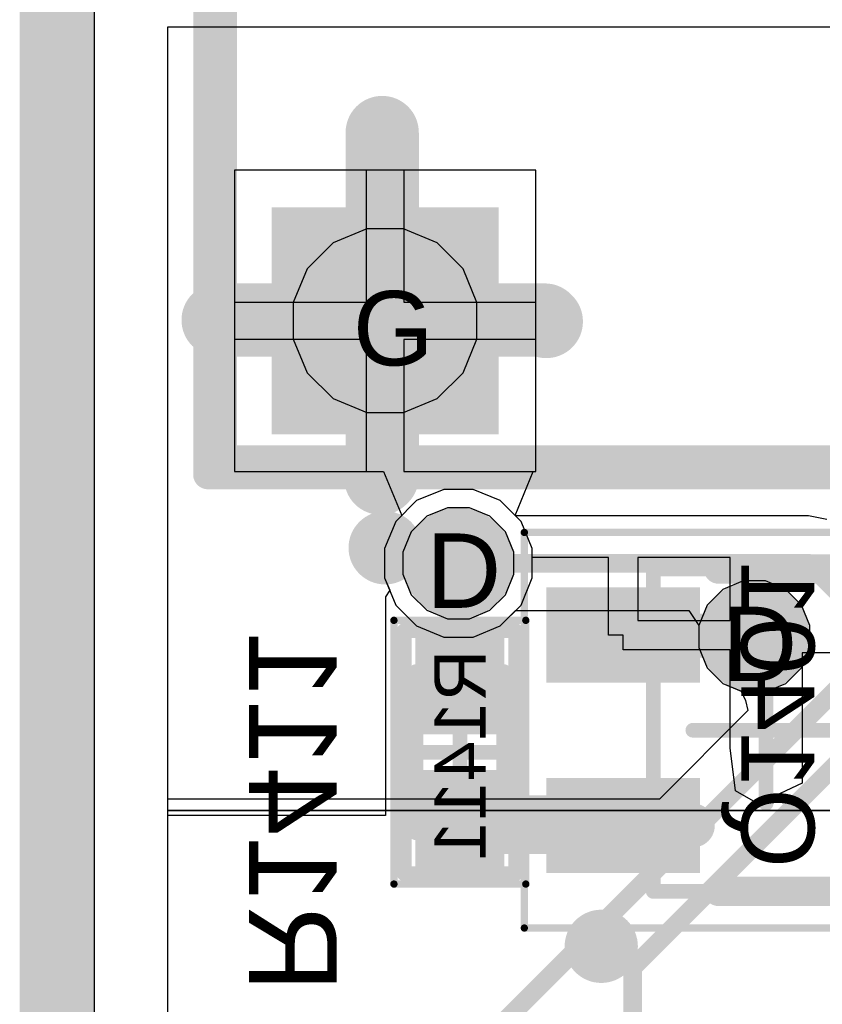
# Model space of a CAD drawing. Header units: inches. Extents: x -6 to 11.2, y -2.2 to 8.3.
# Tile 25 of 256: x -0.01 to 0.206, y 1.541 to 1.806. Entities that reach past the tile are written whole.
import ezdxf

# ---------------------------------------------------------------- set-up
doc = ezdxf.new("R2010")
doc.units = ezdxf.units.IN
doc.header["$MEASUREMENT"] = 0
for name, color, linetype in [('Board Layer Stack Bottom Overlay', 54, 'Continuous'), ('Board Layer Stack Bottom Solder', 6, 'Continuous'), ('Board Outline', 76, 'Continuous'), ('Bottom Assembly', 56, 'Continuous'), ('Bottom Comp Body -Top13)-Comp Body -Bot14)', 56, 'Continuous'), ('Bottom Comp Outline -Top11)-Comp Outline -Bot12)', 56, 'Continuous'), ('Bottom Courtyard -Top15)-Courtyard -Bot16)', 56, 'Continuous'), ('Bottom Paste', 16, 'Continuous'), ('Drill Drawing', 1, 'Continuous'), ('Layer  6- Inner', 156, 'Continuous'), ('Layer 1- Top', 1, 'Continuous'), ('Layer 2- GND', 16, 'Continuous'), ('Layer 3- Inner', 16, 'Continuous'), ('Layer 4- Inner', 76, 'Continuous'), ('Layer 5- Inner', 90, 'Continuous'), ('Layer 7- PWR', 76, 'Continuous'), ('Layer 8- Bottom', 5, 'Continuous'), ('Multi-Layer', 9, 'Continuous'), ('Pad Holes', 156, 'Continuous'), ('Top Solder', 216, 'Continuous'), ('Via Holes', 16, 'Continuous')]:
    doc.layers.add(name, color=color, linetype=linetype)
doc.styles.add('Arial', font='txt', dxfattribs={"height": 0.2})

# ---------------------------------------------------------------- blocks, each defined once
blk = doc.blocks.new('L15002_035_B_45')
at = {"layer": 'Board Layer Stack Bottom Solder'}
for points in [[(-0.03376, 0.01197), (-0.00482, 0.01197), (-0.00482, -0.01197), (-0.03376, -0.01197)], [(0.00482, 0.01197), (0.03376, 0.01197), (0.03376, -0.01197), (0.00482, -0.01197)]]:
    blk.add_hatch(color=6, dxfattribs=at).paths.add_polyline_path(points)
at = {"layer": 'Bottom Paste'}
for points in [[(-0.03179, 0.01), (-0.00679, 0.01), (-0.00679, -0.01), (-0.03179, -0.01)], [(0.00679, 0.01), (0.03179, 0.01), (0.03179, -0.01), (0.00679, -0.01)]]:
    blk.add_hatch(color=16, dxfattribs=at).paths.add_polyline_path(points)
at = {"layer": 'Layer 8- Bottom'}
for points in [[(-0.03179, 0.01), (-0.00679, 0.01), (-0.00679, -0.01), (-0.03179, -0.01)], [(0.00679, 0.01), (0.03179, 0.01), (0.03179, -0.01), (0.00679, -0.01)]]:
    blk.add_hatch(color=7, dxfattribs=at).paths.add_polyline_path(points)
at = {"layer": 'Board Layer Stack Bottom Overlay'}
for points in [[(0.01988, 0.01614, 0.00394, 0.00394, 0), (-0.0187, 0.01614, 0.00394, 0.00394, 0)], [(0.01988, -0.01614, 0.00394, 0.00394, 0), (-0.0187, -0.01614, 0.00394, 0.00394, 0)]]:
    blk.add_lwpolyline(points, format="xyseb", dxfattribs=at)
for points in [[(-0.01969, 0.01614, 0.00197, 0.00197, 1), (-0.01772, 0.01614, 0.00197, 0.00197, 1)], [(0.0189, 0.01614, 0.00197, 0.00197, 1), (0.02087, 0.01614, 0.00197, 0.00197, 1)], [(-0.01969, -0.01614, 0.00197, 0.00197, 1), (-0.01772, -0.01614, 0.00197, 0.00197, 1)], [(0.0189, -0.01614, 0.00197, 0.00197, 1), (0.02087, -0.01614, 0.00197, 0.00197, 1)]]:
    blk.add_lwpolyline(points, format="xyseb", close=True, dxfattribs=at)
at = {"layer": 'Bottom Comp Body -Top13)-Comp Body -Bot14)'}
for points in [[(-0.02165, -0.01181, 0.00394, 0.00394, 0), (-0.02165, 0.01181, 0.00394, 0.00394, 0)], [(0.02165, 0.01181, 0.00394, 0.00394, 0), (-0.02165, 0.01181, 0.00394, 0.00394, 0)], [(0.02165, -0.01181, 0.00394, 0.00394, 0), (0.02165, 0.01181, 0.00394, 0.00394, 0)], [(0.02165, -0.01181, 0.00394, 0.00394, 0), (-0.02165, -0.01181, 0.00394, 0.00394, 0)]]:
    blk.add_lwpolyline(points, format="xyseb", dxfattribs=at)
for points in [[(-0.02264, 0.01181, 0.00197, 0.00197, 1), (-0.02067, 0.01181, 0.00197, 0.00197, 1)], [(-0.02264, 0.01181, 0.00197, 0.00197, 1), (-0.02067, 0.01181, 0.00197, 0.00197, 1)], [(0.02067, 0.01181, 0.00197, 0.00197, 1), (0.02264, 0.01181, 0.00197, 0.00197, 1)], [(0.02067, 0.01181, 0.00197, 0.00197, 1), (0.02264, 0.01181, 0.00197, 0.00197, 1)], [(-0.02264, -0.01181, 0.00197, 0.00197, 1), (-0.02067, -0.01181, 0.00197, 0.00197, 1)], [(-0.02264, -0.01181, 0.00197, 0.00197, 1), (-0.02067, -0.01181, 0.00197, 0.00197, 1)], [(0.02067, -0.01181, 0.00197, 0.00197, 1), (0.02264, -0.01181, 0.00197, 0.00197, 1)], [(0.02067, -0.01181, 0.00197, 0.00197, 1), (0.02264, -0.01181, 0.00197, 0.00197, 1)]]:
    blk.add_lwpolyline(points, format="xyseb", close=True, dxfattribs=at)
at = {"layer": 'Bottom Comp Outline -Top11)-Comp Outline -Bot12)'}
for points in [[(-0.03268, -0.01496, 0.00394, 0.00394, 0), (-0.03268, 0.01496, 0.00394, 0.00394, 0)], [(0.03268, 0.01496, 0.00394, 0.00394, 0), (-0.03268, 0.01496, 0.00394, 0.00394, 0)], [(0.03268, -0.01496, 0.00394, 0.00394, 0), (0.03268, 0.01496, 0.00394, 0.00394, 0)], [(0.03268, -0.01496, 0.00394, 0.00394, 0), (-0.03268, -0.01496, 0.00394, 0.00394, 0)]]:
    blk.add_lwpolyline(points, format="xyseb", dxfattribs=at)
for points in [[(-0.03366, 0.01496, 0.00197, 0.00197, 1), (-0.03169, 0.01496, 0.00197, 0.00197, 1)], [(-0.03366, 0.01496, 0.00197, 0.00197, 1), (-0.03169, 0.01496, 0.00197, 0.00197, 1)], [(0.03169, 0.01496, 0.00197, 0.00197, 1), (0.03366, 0.01496, 0.00197, 0.00197, 1)], [(0.03169, 0.01496, 0.00197, 0.00197, 1), (0.03366, 0.01496, 0.00197, 0.00197, 1)], [(-0.03366, -0.01496, 0.00197, 0.00197, 1), (-0.03169, -0.01496, 0.00197, 0.00197, 1)], [(-0.03366, -0.01496, 0.00197, 0.00197, 1), (-0.03169, -0.01496, 0.00197, 0.00197, 1)], [(0.03169, -0.01496, 0.00197, 0.00197, 1), (0.03366, -0.01496, 0.00197, 0.00197, 1)], [(0.03169, -0.01496, 0.00197, 0.00197, 1), (0.03366, -0.01496, 0.00197, 0.00197, 1)]]:
    blk.add_lwpolyline(points, format="xyseb", close=True, dxfattribs=at)
at = {"layer": 'Bottom Courtyard -Top15)-Courtyard -Bot16)'}
for points in [[(0.03543, 0.01772, 0.00197, 0.00197, 0), (-0.03543, 0.01772, 0.00197, 0.00197, 0)], [(-0.03543, -0.01772, 0.00197, 0.00197, 0), (-0.03543, 0.01772, 0.00197, 0.00197, 0)], [(0.03543, -0.01772, 0.00197, 0.00197, 0), (0.03543, 0.01772, 0.00197, 0.00197, 0)], [(0, -0.01181, 0.00394, 0.00394, 0), (0, 0.01181, 0.00394, 0.00394, 0)], [(0.01181, 0, 0.00394, 0.00394, 0), (-0.01181, 0, 0.00394, 0.00394, 0)], [(0.03543, -0.01772, 0.00197, 0.00197, 0), (-0.03543, -0.01772, 0.00197, 0.00197, 0)]]:
    blk.add_lwpolyline(points, format="xyseb", dxfattribs=at)
for points in [[(-0.03593, 0.01772, 0.000984, 0.000984, 1), (-0.03494, 0.01772, 0.000984, 0.000984, 1)], [(-0.03593, 0.01772, 0.000984, 0.000984, 1), (-0.03494, 0.01772, 0.000984, 0.000984, 1)], [(0.03494, 0.01772, 0.000984, 0.000984, 1), (0.03593, 0.01772, 0.000984, 0.000984, 1)], [(0.03494, 0.01772, 0.000984, 0.000984, 1), (0.03593, 0.01772, 0.000984, 0.000984, 1)], [(-0.00098, 0.01181, 0.00197, 0.00197, 1), (0.00098, 0.01181, 0.00197, 0.00197, 1)], [(-0.0128, 0, 0.00197, 0.00197, 1), (-0.01083, 0, 0.00197, 0.00197, 1)], [(0.01083, 0, 0.00197, 0.00197, 1), (0.0128, 0, 0.00197, 0.00197, 1)], [(-0.00098, -0.01181, 0.00197, 0.00197, 1), (0.00098, -0.01181, 0.00197, 0.00197, 1)], [(-0.03593, -0.01772, 0.000984, 0.000984, 1), (-0.03494, -0.01772, 0.000984, 0.000984, 1)], [(-0.03593, -0.01772, 0.000984, 0.000984, 1), (-0.03494, -0.01772, 0.000984, 0.000984, 1)], [(0.03494, -0.01772, 0.000984, 0.000984, 1), (0.03593, -0.01772, 0.000984, 0.000984, 1)], [(0.03494, -0.01772, 0.000984, 0.000984, 1), (0.03593, -0.01772, 0.000984, 0.000984, 1)]]:
    blk.add_lwpolyline(points, format="xyseb", close=True, dxfattribs=at)
at = {"layer": 'Bottom Comp Outline -Top11)-Comp Outline -Bot12)', "style": 'Arial', "text_generation_flag": 2}
blk.add_text('R1411', height=0.01378, rotation=-180, dxfattribs=at).set_placement((-0.02755, 0.00689))
blk = doc.blocks.new('SOT65P220X100_3F_B_298')
at = {"layer": 'Board Layer Stack Bottom Solder'}
for points in [[(-0.01772, 0.03839), (-0.01772, 0.0128), (-0.05906, 0.0128), (-0.05906, 0.03839)], [(0.05906, 0.0128), (0.05906, -0.0128), (0.01772, -0.0128), (0.01772, 0.0128)], [(-0.01772, -0.0128), (-0.01772, -0.03839), (-0.05906, -0.03839), (-0.05906, -0.0128)]]:
    blk.add_hatch(color=6, dxfattribs=at).paths.add_polyline_path(points)
at = {"layer": 'Bottom Paste'}
for points in [[(-0.01969, 0.03642), (-0.01969, 0.01476), (-0.05709, 0.01476), (-0.05709, 0.03642)], [(0.05709, 0.01083), (0.05709, -0.01083), (0.01969, -0.01083), (0.01969, 0.01083)], [(-0.01969, -0.01476), (-0.01969, -0.03642), (-0.05709, -0.03642), (-0.05709, -0.01476)]]:
    blk.add_hatch(color=16, dxfattribs=at).paths.add_polyline_path(points)
at = {"layer": 'Layer 8- Bottom'}
for points in [[(-0.01969, 0.03642), (-0.01969, 0.01476), (-0.05709, 0.01476), (-0.05709, 0.03642)], [(0.05709, 0.01083), (0.05709, -0.01083), (0.01969, -0.01083), (0.01969, 0.01083)], [(-0.01969, -0.01476), (-0.01969, -0.03642), (-0.05709, -0.03642), (-0.05709, -0.01476)]]:
    blk.add_hatch(color=7, dxfattribs=at).paths.add_polyline_path(points)
at = {"layer": 'Board Layer Stack Bottom Overlay'}
for points in [[(-0.0128, 0.04331, 0.00787, 0.00787, 0), (0.02657, 0.04331, 0.00787, 0.00787, 0)], [(0.02657, 0.02657, 0.00787, 0.00787, 0), (0.02657, 0.04331, 0.00787, 0.00787, 0)], [(0.02657, -0.04331, 0.00787, 0.00787, 0), (0.02657, -0.02657, 0.00787, 0.00787, 0)], [(-0.0128, -0.04331, 0.00787, 0.00787, 0), (0.02657, -0.04331, 0.00787, 0.00787, 0)]]:
    blk.add_lwpolyline(points, format="xyseb", dxfattribs=at)
for points in [[(-0.01476, 0.04331, 0.00394, 0.00394, 1), (-0.01083, 0.04331, 0.00394, 0.00394, 1)], [(0.02461, 0.04331, 0.00394, 0.00394, 1), (0.02854, 0.04331, 0.00394, 0.00394, 1)], [(0.02461, 0.04331, 0.00394, 0.00394, 1), (0.02854, 0.04331, 0.00394, 0.00394, 1)], [(0.02461, 0.02657, 0.00394, 0.00394, 1), (0.02854, 0.02657, 0.00394, 0.00394, 1)], [(0.02461, -0.02657, 0.00394, 0.00394, 1), (0.02854, -0.02657, 0.00394, 0.00394, 1)], [(-0.01476, -0.04331, 0.00394, 0.00394, 1), (-0.01083, -0.04331, 0.00394, 0.00394, 1)], [(0.02461, -0.04331, 0.00394, 0.00394, 1), (0.02854, -0.04331, 0.00394, 0.00394, 1)], [(0.02461, -0.04331, 0.00394, 0.00394, 1), (0.02854, -0.04331, 0.00394, 0.00394, 1)], [(-0.03937, -0.05807, 0.00984, 0.00984, 1), (-0.04921, -0.05807, 0.00984, 0.00984, 1)], [(-0.05167, -0.05807, 0.00492, 0.00492, 1), (-0.04675, -0.05807, 0.00492, 0.00492, 1)], [(-0.04183, -0.05807, 0.00492, 0.00492, 1), (-0.03691, -0.05807, 0.00492, 0.00492, 1)]]:
    blk.add_lwpolyline(points, format="xyseb", close=True, dxfattribs=at)
at = {"layer": 'Bottom Comp Outline -Top11)-Comp Outline -Bot12)'}
for points in [[(-0.03032, 0.04331, 0.00394, 0.00394, 0), (0.03032, 0.04331, 0.00394, 0.00394, 0)], [(-0.03032, -0.04331, 0.00394, 0.00394, 0), (-0.03032, 0.04331, 0.00394, 0.00394, 0)], [(0.03032, -0.04331, 0.00394, 0.00394, 0), (0.03032, 0.04331, 0.00394, 0.00394, 0)], [(-0.04606, 0.0189, 0.00394, 0.00394, 0), (-0.04606, 0.03228, 0.00394, 0.00394, 0)], [(-0.04606, 0.03228, 0.00394, 0.00394, 0), (-0.03032, 0.03228, 0.00394, 0.00394, 0)], [(-0.04606, 0.0189, 0.00394, 0.00394, 0), (-0.03032, 0.0189, 0.00394, 0.00394, 0)], [(0.03032, 0.00669, 0.00394, 0.00394, 0), (0.04606, 0.00669, 0.00394, 0.00394, 0)], [(0.04606, -0.00669, 0.00394, 0.00394, 0), (0.04606, 0.00669, 0.00394, 0.00394, 0)], [(0.03032, -0.00669, 0.00394, 0.00394, 0), (0.04606, -0.00669, 0.00394, 0.00394, 0)], [(-0.04606, -0.0189, 0.00394, 0.00394, 0), (-0.03032, -0.0189, 0.00394, 0.00394, 0)], [(-0.04606, -0.03228, 0.00394, 0.00394, 0), (-0.04606, -0.0189, 0.00394, 0.00394, 0)], [(-0.04606, -0.03228, 0.00394, 0.00394, 0), (-0.03032, -0.03228, 0.00394, 0.00394, 0)], [(-0.03032, -0.04331, 0.00394, 0.00394, 0), (0.03032, -0.04331, 0.00394, 0.00394, 0)]]:
    blk.add_lwpolyline(points, format="xyseb", dxfattribs=at)
for points in [[(-0.0313, 0.04331, 0.00197, 0.00197, 1), (-0.02933, 0.04331, 0.00197, 0.00197, 1)], [(-0.0313, 0.04331, 0.00197, 0.00197, 1), (-0.02933, 0.04331, 0.00197, 0.00197, 1)], [(0.02933, 0.04331, 0.00197, 0.00197, 1), (0.0313, 0.04331, 0.00197, 0.00197, 1)], [(0.02933, 0.04331, 0.00197, 0.00197, 1), (0.0313, 0.04331, 0.00197, 0.00197, 1)], [(-0.04705, 0.03228, 0.00197, 0.00197, 1), (-0.04508, 0.03228, 0.00197, 0.00197, 1)], [(-0.04705, 0.03228, 0.00197, 0.00197, 1), (-0.04508, 0.03228, 0.00197, 0.00197, 1)], [(-0.0313, 0.03228, 0.00197, 0.00197, 1), (-0.02933, 0.03228, 0.00197, 0.00197, 1)], [(-0.04705, 0.0189, 0.00197, 0.00197, 1), (-0.04508, 0.0189, 0.00197, 0.00197, 1)], [(-0.04705, 0.0189, 0.00197, 0.00197, 1), (-0.04508, 0.0189, 0.00197, 0.00197, 1)], [(-0.0313, 0.0189, 0.00197, 0.00197, 1), (-0.02933, 0.0189, 0.00197, 0.00197, 1)], [(0.02933, 0.00669, 0.00197, 0.00197, 1), (0.0313, 0.00669, 0.00197, 0.00197, 1)], [(0.04508, 0.00669, 0.00197, 0.00197, 1), (0.04705, 0.00669, 0.00197, 0.00197, 1)], [(0.04508, 0.00669, 0.00197, 0.00197, 1), (0.04705, 0.00669, 0.00197, 0.00197, 1)], [(0.02933, -0.00669, 0.00197, 0.00197, 1), (0.0313, -0.00669, 0.00197, 0.00197, 1)], [(0.04508, -0.00669, 0.00197, 0.00197, 1), (0.04705, -0.00669, 0.00197, 0.00197, 1)], [(0.04508, -0.00669, 0.00197, 0.00197, 1), (0.04705, -0.00669, 0.00197, 0.00197, 1)], [(-0.04705, -0.0189, 0.00197, 0.00197, 1), (-0.04508, -0.0189, 0.00197, 0.00197, 1)], [(-0.04705, -0.0189, 0.00197, 0.00197, 1), (-0.04508, -0.0189, 0.00197, 0.00197, 1)], [(-0.0313, -0.0189, 0.00197, 0.00197, 1), (-0.02933, -0.0189, 0.00197, 0.00197, 1)], [(-0.01575, -0.02559, 0.00394, 0.00394, 1), (-0.02362, -0.02559, 0.00394, 0.00394, 1)], [(-0.02461, -0.02559, 0.00197, 0.00197, 1), (-0.02264, -0.02559, 0.00197, 0.00197, 1)], [(-0.01673, -0.02559, 0.00197, 0.00197, 1), (-0.01476, -0.02559, 0.00197, 0.00197, 1)], [(-0.04705, -0.03228, 0.00197, 0.00197, 1), (-0.04508, -0.03228, 0.00197, 0.00197, 1)], [(-0.04705, -0.03228, 0.00197, 0.00197, 1), (-0.04508, -0.03228, 0.00197, 0.00197, 1)], [(-0.0313, -0.03228, 0.00197, 0.00197, 1), (-0.02933, -0.03228, 0.00197, 0.00197, 1)], [(-0.0313, -0.04331, 0.00197, 0.00197, 1), (-0.02933, -0.04331, 0.00197, 0.00197, 1)], [(-0.0313, -0.04331, 0.00197, 0.00197, 1), (-0.02933, -0.04331, 0.00197, 0.00197, 1)], [(0.02933, -0.04331, 0.00197, 0.00197, 1), (0.0313, -0.04331, 0.00197, 0.00197, 1)], [(0.02933, -0.04331, 0.00197, 0.00197, 1), (0.0313, -0.04331, 0.00197, 0.00197, 1)]]:
    blk.add_lwpolyline(points, format="xyseb", close=True, dxfattribs=at)
at = {"layer": 'Bottom Courtyard -Top15)-Courtyard -Bot16)'}
for points in [[(-0.06496, 0.05315, 0.00197, 0.00197, 0), (0.06496, 0.05315, 0.00197, 0.00197, 0)], [(-0.06496, -0.05315, 0.00197, 0.00197, 0), (-0.06496, 0.05315, 0.00197, 0.00197, 0)], [(0.06496, -0.05315, 0.00197, 0.00197, 0), (0.06496, 0.05315, 0.00197, 0.00197, 0)], [(0, -0.01969, 0.00394, 0.00394, 0), (0, 0.01969, 0.00394, 0.00394, 0)], [(-0.01969, 0, 0.00394, 0.00394, 0), (0.01969, 0, 0.00394, 0.00394, 0)], [(-0.06496, -0.05315, 0.00197, 0.00197, 0), (0.06496, -0.05315, 0.00197, 0.00197, 0)]]:
    blk.add_lwpolyline(points, format="xyseb", dxfattribs=at)
for points in [[(-0.06545, 0.05315, 0.000984, 0.000984, 1), (-0.06447, 0.05315, 0.000984, 0.000984, 1)], [(-0.06545, 0.05315, 0.000984, 0.000984, 1), (-0.06447, 0.05315, 0.000984, 0.000984, 1)], [(0.06447, 0.05315, 0.000984, 0.000984, 1), (0.06545, 0.05315, 0.000984, 0.000984, 1)], [(0.06447, 0.05315, 0.000984, 0.000984, 1), (0.06545, 0.05315, 0.000984, 0.000984, 1)], [(-0.00098, 0.01969, 0.00197, 0.00197, 1), (0.00098, 0.01969, 0.00197, 0.00197, 1)], [(-0.02067, 0, 0.00197, 0.00197, 1), (-0.0187, 0, 0.00197, 0.00197, 1)], [(0.0187, 0, 0.00197, 0.00197, 1), (0.02067, 0, 0.00197, 0.00197, 1)], [(-0.00098, -0.01969, 0.00197, 0.00197, 1), (0.00098, -0.01969, 0.00197, 0.00197, 1)], [(-0.06545, -0.05315, 0.000984, 0.000984, 1), (-0.06447, -0.05315, 0.000984, 0.000984, 1)], [(-0.06545, -0.05315, 0.000984, 0.000984, 1), (-0.06447, -0.05315, 0.000984, 0.000984, 1)], [(0.06447, -0.05315, 0.000984, 0.000984, 1), (0.06545, -0.05315, 0.000984, 0.000984, 1)], [(0.06447, -0.05315, 0.000984, 0.000984, 1), (0.06545, -0.05315, 0.000984, 0.000984, 1)]]:
    blk.add_lwpolyline(points, format="xyseb", close=True, dxfattribs=at)
at = {"layer": 'Bottom Comp Outline -Top11)-Comp Outline -Bot12)', "style": 'Arial', "text_generation_flag": 2}
blk.add_text('Q1401', height=0.019685, rotation=270, dxfattribs=at).set_placement((-0.00669, -0.03701))
blk = doc.blocks.new('FP_V23079A1001B301_MFG_B_322')
at = {"layer": 'Board Layer Stack Bottom Solder'}
blk.add_hatch(color=6, dxfattribs=at).paths.add_polyline_path([(-0.03051, 0.03051), (0.03051, 0.03051), (0.03051, -0.03051), (-0.03051, -0.03051)])
at = {"layer": 'Layer 1- Top'}
blk.add_hatch(color=7, dxfattribs=at).paths.add_polyline_path([(-0.03051, 0.03051), (0.03051, 0.03051), (0.03051, -0.03051), (-0.03051, -0.03051)])
at = {"layer": 'Layer 2- GND'}
h = blk.add_hatch(color=7, dxfattribs=at)
edge = h.paths.add_edge_path()
edge.add_arc((0, 0), 0.02968, 0, 360)
at = {"layer": 'Layer 4- Inner'}
blk.add_hatch(color=7, dxfattribs=at).paths.add_polyline_path([(-0.03051, 0.03051), (0.03051, 0.03051), (0.03051, -0.03051), (-0.03051, -0.03051)])
at = {"layer": 'Layer 7- PWR'}
h = blk.add_hatch(color=7, dxfattribs=at)
edge = h.paths.add_edge_path()
edge.add_arc((0, 0), 0.02968, 0, 360)
at = {"layer": 'Layer 8- Bottom'}
blk.add_hatch(color=7, dxfattribs=at).paths.add_polyline_path([(-0.03051, 0.03051), (0.03051, 0.03051), (0.03051, -0.03051), (-0.03051, -0.03051)])
at = {"layer": 'Multi-Layer'}
blk.add_hatch(color=9, dxfattribs=at).paths.add_polyline_path([(-0.03051, 0.03051), (0.03051, 0.03051), (0.03051, -0.03051), (-0.03051, -0.03051)])
at = {"layer": 'Pad Holes'}
h = blk.add_hatch(color=7, dxfattribs=at)
edge = h.paths.add_edge_path()
edge.add_arc((0, 0), 0.01969, 0, 360)
at = {"layer": 'Top Solder'}
blk.add_hatch(color=216, dxfattribs=at).paths.add_polyline_path([(-0.03051, 0.03051), (0.03051, 0.03051), (0.03051, -0.03051), (-0.03051, -0.03051)])
at = {"layer": 'Board Layer Stack Bottom Overlay'}
for points in [[(0.04724, 0.0437, 0.00787, 0.00787, 0), (0.15669, 0.0437, 0.00787, 0.00787, 0)], [(-0.0374, -0.04528, 0.00787, 0.00787, 0), (-0.0374, -0.15472, 0.00787, 0.00787, 0)]]:
    blk.add_lwpolyline(points, format="xyseb", dxfattribs=at)
for points in [[(0.04528, 0.0437, 0.00394, 0.00394, 1), (0.04921, 0.0437, 0.00394, 0.00394, 1)], [(-0.0561, 0, 0.00984, 0.00984, 1), (-0.06594, 0, 0.00984, 0.00984, 1)], [(-0.06841, 0, 0.00492, 0.00492, 1), (-0.06348, 0, 0.00492, 0.00492, 1)], [(-0.05856, 0, 0.00492, 0.00492, 1), (-0.05364, 0, 0.00492, 0.00492, 1)], [(-0.03937, -0.04528, 0.00394, 0.00394, 1), (-0.03543, -0.04528, 0.00394, 0.00394, 1)]]:
    blk.add_lwpolyline(points, format="xyseb", close=True, dxfattribs=at)
at = {"layer": 'Bottom Assembly'}
for points in [[(-0.04134, 0.04764, 0.00787, 0.00787, 0), (0.54134, 0.04764, 0.00787, 0.00787, 0)], [(-0.04134, 0.04764, 0.00787, 0.00787, 0), (-0.04134, -0.24764, 0.00787, 0.00787, 0)]]:
    blk.add_lwpolyline(points, format="xyseb", dxfattribs=at)
blk.add_lwpolyline([(-0.04331, 0.04764, 0.00394, 0.00394, 1), (-0.03937, 0.04764, 0.00394, 0.00394, 1)], format="xyseb", close=True, dxfattribs=at)
blk.add_lwpolyline([(-0.04331, 0.04764, 0.00394, 0.00394, 1), (-0.03937, 0.04764, 0.00394, 0.00394, 1)], format="xyseb", close=True, dxfattribs=at)
at = {"layer": 'Bottom Comp Body -Top13)-Comp Body -Bot14)'}
for points in [[(-0.0374, 0.0437, 0.00787, 0.00787, 0), (0.5374, 0.0437, 0.00787, 0.00787, 0)], [(-0.0374, 0.0437, 0.00787, 0.00787, 0), (-0.0374, -0.2437, 0.00787, 0.00787, 0)]]:
    blk.add_lwpolyline(points, format="xyseb", dxfattribs=at)
blk.add_lwpolyline([(-0.03937, 0.0437, 0.00394, 0.00394, 1), (-0.03543, 0.0437, 0.00394, 0.00394, 1)], format="xyseb", close=True, dxfattribs=at)
blk.add_lwpolyline([(-0.03937, 0.0437, 0.00394, 0.00394, 1), (-0.03543, 0.0437, 0.00394, 0.00394, 1)], format="xyseb", close=True, dxfattribs=at)
at = {"layer": 'Bottom Courtyard -Top15)-Courtyard -Bot16)'}
for points in [[(-0.04134, 0.04764, 0.00787, 0.00787, 0), (0.54134, 0.04764, 0.00787, 0.00787, 0)], [(-0.04134, 0.04764, 0.00787, 0.00787, 0), (-0.04134, -0.24764, 0.00787, 0.00787, 0)]]:
    blk.add_lwpolyline(points, format="xyseb", dxfattribs=at)
blk.add_lwpolyline([(-0.04331, 0.04764, 0.00394, 0.00394, 1), (-0.03937, 0.04764, 0.00394, 0.00394, 1)], format="xyseb", close=True, dxfattribs=at)
blk.add_lwpolyline([(-0.04331, 0.04764, 0.00394, 0.00394, 1), (-0.03937, 0.04764, 0.00394, 0.00394, 1)], format="xyseb", close=True, dxfattribs=at)

msp = doc.modelspace()

# ---------------------------------------------------------------- hatches: boundary and pattern name
at = {"layer": 'Layer  6- Inner'}
h = msp.add_hatch(color=7, dxfattribs=at)
edge = h.paths.add_edge_path()
edge.add_arc((0.10787, 1.65984), 0.00984, 0, 360)
at = {"layer": 'Layer 1- Top'}
h = msp.add_hatch(color=7, dxfattribs=at)
edge = h.paths.add_edge_path()
edge.add_arc((0.10787, 1.65984), 0.00984, 0, 360)
h = msp.add_hatch(color=7, dxfattribs=at)
edge = h.paths.add_edge_path()
edge.add_arc((0.1874, 1.64016), 0.00984, 0, 360)
at = {"layer": 'Layer 2- GND'}
h = msp.add_hatch(color=7, dxfattribs=at)
edge = h.paths.add_edge_path()
edge.add_arc((0.10787, 1.65984), 0.01492, 0, 360)
at = {"layer": 'Layer 3- Inner'}
h = msp.add_hatch(color=7, dxfattribs=at)
edge = h.paths.add_edge_path()
edge.add_arc((0.1874, 1.64016), 0.00984, 0, 360)
at = {"layer": 'Layer 5- Inner'}
h = msp.add_hatch(color=7, dxfattribs=at)
edge = h.paths.add_edge_path()
edge.add_arc((0.1874, 1.64016), 0.00984, 0, 360)
at = {"layer": 'Layer 7- PWR'}
h = msp.add_hatch(color=7, dxfattribs=at)
edge = h.paths.add_edge_path()
edge.add_arc((0.10787, 1.65984), 0.01492, 0, 360)
h = msp.add_hatch(color=7, dxfattribs=at)
edge = h.paths.add_edge_path()
edge.add_arc((0.1874, 1.64016), 0.01492, 0, 360)
at = {"layer": 'Layer 8- Bottom'}
h = msp.add_hatch(color=7, dxfattribs=at)
edge = h.paths.add_edge_path()
edge.add_arc((0.10787, 1.65984), 0.00984, 0, 360)
h = msp.add_hatch(color=7, dxfattribs=at)
edge = h.paths.add_edge_path()
edge.add_arc((0.1874, 1.64016), 0.00984, 0, 360)
at = {"layer": 'Via Holes'}
h = msp.add_hatch(color=7, dxfattribs=at)
edge = h.paths.add_edge_path()
edge.add_arc((0.10787, 1.65984), 0.00492, 0, 360)
h = msp.add_hatch(color=7, dxfattribs=at)
edge = h.paths.add_edge_path()
edge.add_arc((0.1874, 1.64016), 0.00492, 0, 360)

# ---------------------------------------------------------------- linework, layer by layer
at = {"layer": 'Board Outline'}
msp.add_lwpolyline([(-0.00001, -0.00001, 0.015, 0.015, 0), (-0.00001, 2.74999, 0.015, 0.015, 0)], format="xyseb", dxfattribs=at)
at = {"layer": 'Layer  6- Inner'}
for p, q in [((0.02977, 1.59646), (0.02977, 1.804)), ((0.02977, 1.804), (0.71811, 1.804)), ((0.08328, 1.74968), (0.07421, 1.74593)), ((0.0931, 1.74968), (0.08328, 1.74968)), ((0.10217, 1.74593), (0.0931, 1.74968)), ((0.07421, 1.74593), (0.06726, 1.73898)), ((0.10912, 1.73898), (0.10217, 1.74593)), ((0.06726, 1.73898), (0.0635, 1.72991)), ((0.11287, 1.72991), (0.10912, 1.73898)), ((0.0635, 1.72991), (0.0635, 1.72009)), ((0.11287, 1.72009), (0.11287, 1.72991)), ((0.0635, 1.72009), (0.06726, 1.71102)), ((0.10912, 1.71102), (0.11287, 1.72009)), ((0.06726, 1.71102), (0.07421, 1.70407)), ((0.10217, 1.70407), (0.10912, 1.71102)), ((0.07421, 1.70407), (0.08328, 1.70032)), ((0.0931, 1.70032), (0.10217, 1.70407)), ((0.08328, 1.70032), (0.0931, 1.70032)), ((0.10393, 1.67969), (0.09663, 1.67666)), ((0.11182, 1.67969), (0.10393, 1.67969)), ((0.11911, 1.67666), (0.11182, 1.67969)), ((0.09663, 1.67666), (0.09105, 1.67108)), ((0.12319, 1.67259), (0.11911, 1.67666)), ((0.20197, 1.67259), (0.12319, 1.67259)), ((0.20685, 1.67162), (0.20197, 1.67259)), ((0.09105, 1.67108), (0.08803, 1.66379)), ((0.08803, 1.66379), (0.08803, 1.6559)), ((0.08803, 1.6559), (0.09105, 1.6486)), ((0.09105, 1.6486), (0.09663, 1.64302)), ((0.11911, 1.64302), (0.12319, 1.6471)), ((0.12319, 1.6471), (0.16983, 1.6471)), ((0.16983, 1.6471), (0.17248, 1.64313)), ((0.09663, 1.64302), (0.10393, 1.64)), ((0.11182, 1.64), (0.11911, 1.64302)), ((0.17248, 1.64313), (0.17248, 1.63719)), ((0.10393, 1.64), (0.11182, 1.64)), ((0.17248, 1.63719), (0.17475, 1.63171)), ((0.17475, 1.63171), (0.17895, 1.62751)), ((0.17895, 1.62751), (0.18385, 1.62548)), ((0.18385, 1.62548), (0.18501, 1.62293)), ((0.18501, 1.62293), (0.18568, 1.62024)), ((0.18568, 1.62024), (0.1619, 1.59646)), ((0.1619, 1.59646), (0.02977, 1.59646))]:
    msp.add_line(p, q, dxfattribs=at)
for points in [[(0.10787, 1.65984, 0.005, 0.005, 0), (0.20197, 1.65984, 0.005, 0.005, 0)], [(0.20197, 1.65984, 0.005, 0.005, 0), (0.21797, 1.64384, 0.005, 0.005, 0)], [(0.11654, 1.53307, 0.005, 0.005, 0), (0.21417, 1.63071, 0.005, 0.005, 0)], [(0.15472, 1.55118, 0.005, 0.005, 0), (0.22087, 1.61732, 0.005, 0.005, 0)], [(0.15472, 1.33938, 0.005, 0.005, 0), (0.15472, 1.55118, 0.005, 0.005, 0)]]:
    msp.add_lwpolyline(points, format="xyseb", dxfattribs=at)
for points in [[(0.10662, 1.65984, 0.0025, 0.0025, 1), (0.10912, 1.65984, 0.0025, 0.0025, 1)], [(0.20072, 1.65984, 0.0025, 0.0025, 1), (0.20322, 1.65984, 0.0025, 0.0025, 1)], [(0.20072, 1.65984, 0.0025, 0.0025, 1), (0.20322, 1.65984, 0.0025, 0.0025, 1)], [(0.15347, 1.55118, 0.0025, 0.0025, 1), (0.15597, 1.55118, 0.0025, 0.0025, 1)], [(0.15347, 1.55118, 0.0025, 0.0025, 1), (0.15597, 1.55118, 0.0025, 0.0025, 1)]]:
    msp.add_lwpolyline(points, format="xyseb", close=True, dxfattribs=at)
at = {"layer": 'Layer 1- Top'}
for p, q in [((0.02977, 0.69463), (0.02977, 1.804)), ((0.02977, 1.804), (0.28426, 1.804)), ((0.1287, 1.76551), (0.04768, 1.76551)), ((0.04768, 1.76551), (0.04768, 1.68449)), ((0.1287, 1.68449), (0.1287, 1.76551)), ((0.04768, 1.68449), (0.08775, 1.68449)), ((0.08775, 1.68449), (0.09265, 1.67268)), ((0.1231, 1.67268), (0.12799, 1.68449)), ((0.12799, 1.68449), (0.1287, 1.68449)), ((0.09265, 1.67268), (0.09105, 1.67108)), ((0.1247, 1.67108), (0.1231, 1.67268)), ((0.09105, 1.67108), (0.08803, 1.66379)), ((0.12772, 1.66379), (0.1247, 1.67108)), ((0.08803, 1.66379), (0.08803, 1.6559)), ((0.12772, 1.6559), (0.12772, 1.66379)), ((0.08803, 1.6559), (0.09105, 1.6486)), ((0.1247, 1.6486), (0.12772, 1.6559)), ((0.09105, 1.6486), (0.09663, 1.64302)), ((0.11911, 1.64302), (0.1247, 1.6486)), ((0.09663, 1.64302), (0.10393, 1.64)), ((0.11182, 1.64), (0.11911, 1.64302)), ((0.10393, 1.64), (0.11182, 1.64))]:
    msp.add_line(p, q, dxfattribs=at)
at = {"layer": 'Layer 2- GND'}
msp.add_line((0.01008, 0.48622), (0.01008, 1.81909), dxfattribs=at)
msp.add_lwpolyline([(-0.00001, -0.00001, 0.02, 0.02, 0), (-0.00001, 2.74999, 0.02, 0.02, 0)], format="xyseb", dxfattribs=at)
at = {"layer": 'Layer 3- Inner'}
for p, q in [((0.02977, 0.69424), (0.02977, 1.804)), ((0.02977, 1.804), (0.71811, 1.804)), ((0.08328, 1.74968), (0.07421, 1.74593)), ((0.0931, 1.74968), (0.08328, 1.74968)), ((0.10217, 1.74593), (0.0931, 1.74968)), ((0.07421, 1.74593), (0.06726, 1.73898)), ((0.10912, 1.73898), (0.10217, 1.74593)), ((0.06726, 1.73898), (0.0635, 1.72991)), ((0.11287, 1.72991), (0.10912, 1.73898)), ((0.0635, 1.72991), (0.0635, 1.72009)), ((0.11287, 1.72009), (0.11287, 1.72991)), ((0.0635, 1.72009), (0.06726, 1.71102)), ((0.10912, 1.71102), (0.11287, 1.72009)), ((0.06726, 1.71102), (0.07421, 1.70407)), ((0.10217, 1.70407), (0.10912, 1.71102)), ((0.07421, 1.70407), (0.08328, 1.70032)), ((0.0931, 1.70032), (0.10217, 1.70407)), ((0.08328, 1.70032), (0.0931, 1.70032)), ((0.09942, 1.67249), (0.09522, 1.66829)), ((0.10491, 1.67476), (0.09942, 1.67249)), ((0.11084, 1.67476), (0.10491, 1.67476)), ((0.11633, 1.67249), (0.11084, 1.67476)), ((0.12052, 1.66829), (0.11633, 1.67249)), ((0.09522, 1.66829), (0.09295, 1.66281)), ((0.1228, 1.66281), (0.12052, 1.66829)), ((0.09295, 1.66281), (0.09295, 1.65687)), ((0.1228, 1.65687), (0.1228, 1.66281)), ((0.09295, 1.65687), (0.09522, 1.65139)), ((0.12052, 1.65139), (0.1228, 1.65687)), ((0.09522, 1.65139), (0.09942, 1.64719)), ((0.11633, 1.64719), (0.12052, 1.65139)), ((0.09942, 1.64719), (0.10491, 1.64492)), ((0.11084, 1.64492), (0.11633, 1.64719)), ((0.10491, 1.64492), (0.11084, 1.64492))]:
    msp.add_line(p, q, dxfattribs=at)
at = {"layer": 'Layer 4- Inner'}
for p, q in [((0.02977, 1.59331), (0.02977, 1.804)), ((0.02977, 1.804), (0.71811, 1.804)), ((0.08319, 1.76551), (0.04768, 1.76551)), ((0.04768, 1.76551), (0.04768, 1.73)), ((0.08319, 1.73), (0.08319, 1.76551)), ((0.1287, 1.76551), (0.09319, 1.76551)), ((0.09319, 1.76551), (0.09319, 1.73)), ((0.1287, 1.73), (0.1287, 1.76551)), ((0.04768, 1.73), (0.08319, 1.73)), ((0.09319, 1.73), (0.1287, 1.73)), ((0.08319, 1.72), (0.04768, 1.72)), ((0.04768, 1.72), (0.04768, 1.68449)), ((0.08319, 1.68449), (0.08319, 1.72)), ((0.1287, 1.72), (0.09319, 1.72)), ((0.09319, 1.72), (0.09319, 1.68449)), ((0.1287, 1.68449), (0.1287, 1.72)), ((0.04768, 1.68449), (0.08319, 1.68449)), ((0.09319, 1.68449), (0.1287, 1.68449)), ((0.09942, 1.67249), (0.09522, 1.66829)), ((0.10491, 1.67476), (0.09942, 1.67249)), ((0.11084, 1.67476), (0.10491, 1.67476)), ((0.11633, 1.67249), (0.11084, 1.67476)), ((0.12052, 1.66829), (0.11633, 1.67249)), ((0.09522, 1.66829), (0.09295, 1.66281)), ((0.1228, 1.66281), (0.12052, 1.66829)), ((0.09295, 1.66281), (0.09295, 1.65687)), ((0.1228, 1.65687), (0.1228, 1.66281)), ((0.09295, 1.65687), (0.09522, 1.65139)), ((0.12052, 1.65139), (0.1228, 1.65687)), ((0.18443, 1.65508), (0.17895, 1.65281)), ((0.19037, 1.65508), (0.18443, 1.65508)), ((0.19585, 1.65281), (0.19037, 1.65508)), ((0.09522, 1.65139), (0.09942, 1.64719)), ((0.11633, 1.64719), (0.12052, 1.65139)), ((0.17895, 1.65281), (0.17475, 1.64861)), ((0.20005, 1.64861), (0.19585, 1.65281)), ((0.17475, 1.64861), (0.17248, 1.64313)), ((0.20232, 1.64313), (0.20005, 1.64861)), ((0.09942, 1.64719), (0.10491, 1.64492)), ((0.11084, 1.64492), (0.11633, 1.64719)), ((0.10491, 1.64492), (0.11084, 1.64492)), ((0.17248, 1.64313), (0.17248, 1.63719)), ((0.20232, 1.63719), (0.20232, 1.64313)), ((0.17248, 1.63719), (0.17475, 1.63171)), ((0.20005, 1.63171), (0.20232, 1.63719)), ((0.17475, 1.63171), (0.17895, 1.62751)), ((0.19585, 1.62751), (0.20005, 1.63171)), ((0.17895, 1.62751), (0.18443, 1.62524)), ((0.19037, 1.62524), (0.19585, 1.62751)), ((0.18443, 1.62524), (0.19037, 1.62524)), ((0.48718, 1.59331), (0.02977, 1.59331))]:
    msp.add_line(p, q, dxfattribs=at)
for points in [[(0.0874, 1.7252, 0.01969, 0.01969, 0), (0.0874, 1.77559, 0.01969, 0.01969, 0)], [(0.04331, 1.7252, 0.01969, 0.01969, 0), (0.0874, 1.7252, 0.01969, 0.01969, 0)], [(0.0874, 1.68307, 0.01969, 0.01969, 0), (0.0874, 1.7252, 0.01969, 0.01969, 0)], [(0.0874, 1.7252, 0.01969, 0.01969, 0), (0.1311, 1.7252, 0.01969, 0.01969, 0)], [(0.1311, 1.7252, 0.01969, 0.01969, 0), (0.1315, 1.7248, 0.01969, 0.01969, 0)], [(0.08701, 1.68268, 0.01969, 0.01969, 0), (0.0874, 1.68307, 0.01969, 0.01969, 0)]]:
    msp.add_lwpolyline(points, format="xyseb", dxfattribs=at)
for points in [[(0.08248, 1.77559, 0.00984, 0.00984, 1), (0.09232, 1.77559, 0.00984, 0.00984, 1)], [(0.03839, 1.7252, 0.00984, 0.00984, 1), (0.04823, 1.7252, 0.00984, 0.00984, 1)], [(0.08248, 1.7252, 0.00984, 0.00984, 1), (0.09232, 1.7252, 0.00984, 0.00984, 1)], [(0.08248, 1.7252, 0.00984, 0.00984, 1), (0.09232, 1.7252, 0.00984, 0.00984, 1)], [(0.08248, 1.7252, 0.00984, 0.00984, 1), (0.09232, 1.7252, 0.00984, 0.00984, 1)], [(0.08248, 1.7252, 0.00984, 0.00984, 1), (0.09232, 1.7252, 0.00984, 0.00984, 1)], [(0.12618, 1.7252, 0.00984, 0.00984, 1), (0.13602, 1.7252, 0.00984, 0.00984, 1)], [(0.12618, 1.7252, 0.00984, 0.00984, 1), (0.13602, 1.7252, 0.00984, 0.00984, 1)], [(0.12657, 1.7248, 0.00984, 0.00984, 1), (0.13642, 1.7248, 0.00984, 0.00984, 1)], [(0.08209, 1.68268, 0.00984, 0.00984, 1), (0.09193, 1.68268, 0.00984, 0.00984, 1)], [(0.08248, 1.68307, 0.00984, 0.00984, 1), (0.09232, 1.68307, 0.00984, 0.00984, 1)], [(0.08248, 1.68307, 0.00984, 0.00984, 1), (0.09232, 1.68307, 0.00984, 0.00984, 1)]]:
    msp.add_lwpolyline(points, format="xyseb", close=True, dxfattribs=at)
at = {"layer": 'Layer 5- Inner'}
for p, q in [((0.02977, 1.59338), (0.02977, 1.804)), ((0.02977, 1.804), (0.71811, 1.804)), ((0.08328, 1.74968), (0.07421, 1.74593)), ((0.0931, 1.74968), (0.08328, 1.74968)), ((0.10217, 1.74593), (0.0931, 1.74968)), ((0.07421, 1.74593), (0.06726, 1.73898)), ((0.10912, 1.73898), (0.10217, 1.74593)), ((0.06726, 1.73898), (0.0635, 1.72991)), ((0.11287, 1.72991), (0.10912, 1.73898)), ((0.0635, 1.72991), (0.0635, 1.72009)), ((0.11287, 1.72009), (0.11287, 1.72991)), ((0.0635, 1.72009), (0.06726, 1.71102)), ((0.10912, 1.71102), (0.11287, 1.72009)), ((0.06726, 1.71102), (0.07421, 1.70407)), ((0.10217, 1.70407), (0.10912, 1.71102)), ((0.07421, 1.70407), (0.08328, 1.70032)), ((0.0931, 1.70032), (0.10217, 1.70407)), ((0.08328, 1.70032), (0.0931, 1.70032)), ((0.09942, 1.67249), (0.09522, 1.66829)), ((0.10491, 1.67476), (0.09942, 1.67249)), ((0.11084, 1.67476), (0.10491, 1.67476)), ((0.11633, 1.67249), (0.11084, 1.67476)), ((0.12052, 1.66829), (0.11633, 1.67249)), ((0.09522, 1.66829), (0.09295, 1.66281)), ((0.1228, 1.66281), (0.12052, 1.66829)), ((0.09295, 1.66281), (0.09295, 1.65687)), ((0.1228, 1.65687), (0.1228, 1.66281)), ((0.09295, 1.65687), (0.09522, 1.65139)), ((0.12052, 1.65139), (0.1228, 1.65687)), ((0.09522, 1.65139), (0.09942, 1.64719)), ((0.11633, 1.64719), (0.12052, 1.65139)), ((0.09942, 1.64719), (0.10491, 1.64492)), ((0.11084, 1.64492), (0.11633, 1.64719)), ((0.10491, 1.64492), (0.11084, 1.64492)), ((0.48764, 1.59338), (0.02977, 1.59338))]:
    msp.add_line(p, q, dxfattribs=at)
at = {"layer": 'Layer 7- PWR'}
msp.add_line((0.01008, 0.48583), (0.01008, 1.82008), dxfattribs=at)
msp.add_lwpolyline([(-0.00001, -0.00001, 0.02, 0.02, 0), (-0.00001, 2.74999, 0.02, 0.02, 0)], format="xyseb", dxfattribs=at)
at = {"layer": 'Layer 8- Bottom'}
for p, q in [((0.02977, 1.59204), (0.02977, 1.804)), ((0.02977, 1.804), (0.71811, 1.804)), ((0.1287, 1.76551), (0.04768, 1.76551)), ((0.04768, 1.76551), (0.04768, 1.68449)), ((0.1287, 1.68449), (0.1287, 1.76551)), ((0.04768, 1.68449), (0.08775, 1.68449)), ((0.08775, 1.68449), (0.09265, 1.67268)), ((0.1231, 1.67268), (0.12799, 1.68449)), ((0.12799, 1.68449), (0.1287, 1.68449)), ((0.09265, 1.67268), (0.09105, 1.67108)), ((0.1247, 1.67108), (0.1231, 1.67268)), ((0.09105, 1.67108), (0.08803, 1.66379)), ((0.12772, 1.66379), (0.1247, 1.67108)), ((0.08803, 1.66379), (0.08803, 1.6559)), ((0.12772, 1.66138), (0.12772, 1.66379)), ((0.14823, 1.66138), (0.12772, 1.66138)), ((0.14823, 1.64055), (0.14823, 1.66138)), ((0.18087, 1.66138), (0.1561, 1.66138)), ((0.1561, 1.66138), (0.1561, 1.64449)), ((0.18087, 1.64449), (0.18087, 1.66138)), ((0.08803, 1.6559), (0.08941, 1.65256)), ((0.08941, 1.65256), (0.08827, 1.65085)), ((0.08827, 1.65085), (0.08827, 1.65085)), ((0.08827, 1.65085), (0.08827, 1.59204)), ((0.1561, 1.64449), (0.18087, 1.64449)), ((0.15217, 1.64055), (0.14823, 1.64055)), ((0.15217, 1.63661), (0.15217, 1.64055)), ((0.18087, 1.63661), (0.15217, 1.63661)), ((0.18087, 1.61972), (0.18087, 1.63661)), ((0.25378, 1.63579), (0.20024, 1.63579)), ((0.20024, 1.63579), (0.20024, 1.60077)), ((0.18087, 1.6102), (0.18087, 1.61972)), ((0.18087, 1.61972), (0.18087, 1.61972)), ((0.18234, 1.59869), (0.18087, 1.6102)), ((0.18843, 1.59516), (0.18234, 1.59869)), ((0.20024, 1.60077), (0.18843, 1.59516)), ((0.08827, 1.59204), (0.02977, 1.59204))]:
    msp.add_line(p, q, dxfattribs=at)
for points in [[(0.10787, 1.65984, 0.01, 0.01, 0), (0.10807, 1.65965, 0.01, 0.01, 0)], [(0.10807, 1.62854, 0.01, 0.01, 0), (0.10807, 1.65965, 0.01, 0.01, 0)], [(0.15217, 1.64055, 0.01181, 0.01181, 0), (0.15236, 1.64035, 0.01181, 0.01181, 0)], [(0.15236, 1.64035, 0.01181, 0.01181, 0), (0.1872, 1.64035, 0.01181, 0.01181, 0)], [(0.1872, 1.64035, 0.01181, 0.01181, 0), (0.1874, 1.64016, 0.01181, 0.01181, 0)], [(0.10807, 1.62854, 0.01, 0.01, 0), (0.10827, 1.62835, 0.01, 0.01, 0)], [(0.10827, 1.58976, 0.01575, 0.01575, 0), (0.10846, 1.58957, 0.01575, 0.01575, 0)], [(0.10846, 1.58957, 0.01575, 0.01575, 0), (0.15157, 1.58957, 0.01575, 0.01575, 0)], [(0.15157, 1.58957, 0.01575, 0.01575, 0), (0.15177, 1.58976, 0.01575, 0.01575, 0)]]:
    msp.add_lwpolyline(points, format="xyseb", dxfattribs=at)
for points in [[(0.10537, 1.65984, 0.005, 0.005, 1), (0.11037, 1.65984, 0.005, 0.005, 1)], [(0.10557, 1.65965, 0.005, 0.005, 1), (0.11057, 1.65965, 0.005, 0.005, 1)], [(0.10557, 1.65965, 0.005, 0.005, 1), (0.11057, 1.65965, 0.005, 0.005, 1)], [(0.14921, 1.64055, 0.00591, 0.00591, 1), (0.15512, 1.64055, 0.00591, 0.00591, 1)], [(0.14941, 1.64035, 0.00591, 0.00591, 1), (0.15531, 1.64035, 0.00591, 0.00591, 1)], [(0.14941, 1.64035, 0.00591, 0.00591, 1), (0.15531, 1.64035, 0.00591, 0.00591, 1)], [(0.18425, 1.64035, 0.00591, 0.00591, 1), (0.19016, 1.64035, 0.00591, 0.00591, 1)], [(0.18425, 1.64035, 0.00591, 0.00591, 1), (0.19016, 1.64035, 0.00591, 0.00591, 1)], [(0.18445, 1.64016, 0.00591, 0.00591, 1), (0.19035, 1.64016, 0.00591, 0.00591, 1)], [(0.10557, 1.62854, 0.005, 0.005, 1), (0.11057, 1.62854, 0.005, 0.005, 1)], [(0.10557, 1.62854, 0.005, 0.005, 1), (0.11057, 1.62854, 0.005, 0.005, 1)], [(0.10577, 1.62835, 0.005, 0.005, 1), (0.11077, 1.62835, 0.005, 0.005, 1)], [(0.10433, 1.58976, 0.00787, 0.00787, 1), (0.1122, 1.58976, 0.00787, 0.00787, 1)], [(0.10453, 1.58957, 0.00787, 0.00787, 1), (0.1124, 1.58957, 0.00787, 0.00787, 1)], [(0.10453, 1.58957, 0.00787, 0.00787, 1), (0.1124, 1.58957, 0.00787, 0.00787, 1)], [(0.14764, 1.58957, 0.00787, 0.00787, 1), (0.15551, 1.58957, 0.00787, 0.00787, 1)], [(0.14764, 1.58957, 0.00787, 0.00787, 1), (0.15551, 1.58957, 0.00787, 0.00787, 1)], [(0.14783, 1.58976, 0.00787, 0.00787, 1), (0.15571, 1.58976, 0.00787, 0.00787, 1)]]:
    msp.add_lwpolyline(points, format="xyseb", close=True, dxfattribs=at)

# ---------------------------------------------------------------- block references
for name, p, rotation in [('FP_V23079A1001B301_MFG_B_322', (0.08819, 1.725), 90), ('L15002_035_B_45', (0.10827, 1.60906), 270)]:
    msp.add_blockref(name, p, dxfattribs=dict(rotation=rotation))
msp.add_blockref('SOT65P220X100_3F_B_298', (0.19055, 1.61496))

# ---------------------------------------------------------------- texts
at = {"layer": 'Board Layer Stack Bottom Overlay', "style": 'Arial', "text_generation_flag": 2}
msp.add_text('R1411', height=0.023622, rotation=270, dxfattribs=at).set_placement((0.05158, 1.5445))
at = {"layer": 'Drill Drawing', "style": 'Arial'}
for s, p in [('G', (0.07952, 1.713)), ('D', (0.09921, 1.64785)), ('D', (0.17874, 1.62816))]:
    msp.add_text(s, height=0.02, dxfattribs=at).set_placement(p)

doc.saveas('drawing.dxf')
